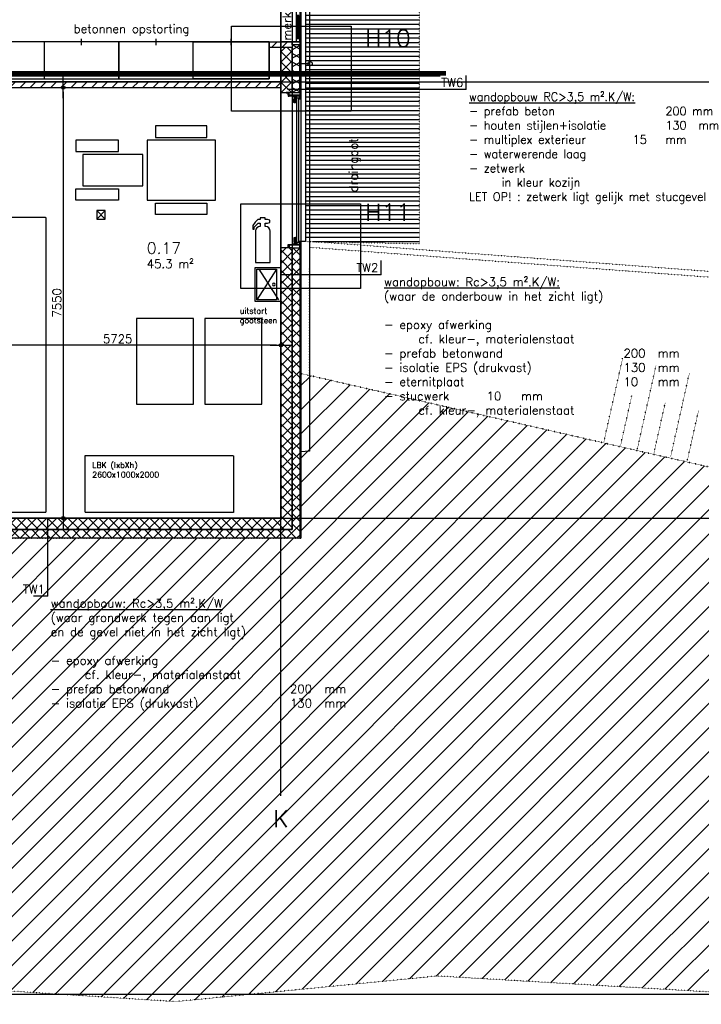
# Model space of a CAD drawing. Header units: millimetres. Extents: x -41560 to 117593, y -41642 to 17656.
# Tile 12 of 30: x 11130 to 23086, y -27029 to -9767. Entities that reach past the tile are written whole.
import ezdxf
from ezdxf.lldxf.tags import DXFTag

# ---------------------------------------------------------------- set-up
doc = ezdxf.new("R2010")
doc.units = ezdxf.units.MM
doc.header["$LTSCALE"] = 0.5
doc.header["$PDMODE"] = 3
doc.header["$PDSIZE"] = 100
for name, pattern in [('ACAD_ISO07W100', [3, 0, -3]), ('CENTER2', [28.575, 19.05, -3.175, 3.175, -3.175]), ('HIDDEN2', [4.7625, 3.175, -1.5875])]:
    doc.linetypes.add(name, pattern=pattern)
for name, color, linetype in [('arc. 9', 9, 'Continuous'), ('brandscheidingen', 250, 'Continuous'), ('brandveiligheid', 9, 'Continuous'), ('detailaanduiding', 4, 'Continuous'), ('inrichting terrein', 7, 'ACAD_ISO07W100'), ('inrichting vast', 7, 'Continuous'), ('maat 1.5mm', 210, 'Continuous'), ('pen 0.05mm', 7, 'Continuous'), ('pen 0.10mm', 6, 'Continuous'), ('pen 0.15mm', 1, 'Continuous'), ('pen 0.20mm', 2, 'Continuous'), ('stramien', 9, 'CENTER2'), ('tekst 1.0mm', 7, 'Continuous'), ('tekst 1.5mm', 210, 'Continuous'), ('tekst 2.0mm', 211, 'Continuous'), ('tekst 3.0mm', 200, 'Continuous'), ('tekstblocks', 6, 'Continuous')]:
    doc.layers.add(name, color=color, linetype=linetype)
doc.layers.add('hulplijn', color=140, linetype='Continuous', plot=False)
doc.layers.add('hulplijn opp', color=31, linetype='Continuous', plot=False)
doc.styles.add('1.0mm tekst', font='romans.shx', dxfattribs={"height": 1})
doc.styles.add('1.5mm tekst', font='romans.shx', dxfattribs={"height": 1.5})
doc.styles.add('2.0mm tekst', font='romans.shx', dxfattribs={"height": 2})
doc.styles.add('3.0mm tekst', font='romans.shx', dxfattribs={"height": 3})
doc.styles.get("Standard").update_dxf_attribs({"font": 'arial.ttf'})
tags = doc.linetypes.add('WBDBO30', pattern='A,12.7,-5.08,["30",Standard,S=3,R=0,X=-2.54,Y=-1.27],-6.35', length=24.13).pattern_tags.tags
tags[6] = DXFTag(74, 10)
doc.dimstyles.new('1.5mm maat', dxfattribs={"dimscale": 0, "dimtxt": 1.5, "dimasz": 0.75, "dimexe": 1.25, "dimexo": 0.625, "dimgap": 0.375, "dimtad": 1, "dimdec": 0, "dimtxsty": '1.5mm tekst', "dimblk": 'dot maatlijn-GVA', "dimcen": 2.5, "dimse1": 1, "dimse2": 1, "dimclrd": 7, "dimclrt": 256, "dimadec": 0, "dimazin": 0, "dimtfac": 1, "dimtdec": 0, "dimtmove": 0, "dimatfit": 3, "dimfxl": 1, "dimarcsym": 0})

# ---------------------------------------------------------------- blocks, each defined once
blk = doc.blocks.new('*U177')
at = {"layer": 'arc. 9'}
h = blk.add_hatch(dxfattribs=at)
h.set_pattern_fill('_USER', color=256, scale=129.958836, angle=59.9971, style=0, pattern_type=0)
h.set_pattern_definition([(59.997, (251.9, 129.97), (-112.544, 64.985), [])])
h.paths.add_polyline_path([(0, 0), (0, 130), (840, 130), (840, 0)])
h = blk.add_hatch(dxfattribs=at)
h.set_pattern_fill('_USER', color=256, scale=129.958836, angle=119.9971, style=0, pattern_type=0)
h.set_pattern_definition([(119.997, (251.9, 129.97), (-112.55, -64.974), [])])
h.paths.add_polyline_path([(0, 0), (0, 130), (840, 130), (840, 0)])
at = {"layer": 'pen 0.10mm'}
blk.add_lwpolyline([(0, 0), (0, 130), (840, 130), (840, 0)], close=True, dxfattribs=at)
blk = doc.blocks.new('*U158')
at = {"layer": 'tekst 1.5mm', "style": '1.5mm tekst'}
blk.add_attdef('OPPERVLAK', (0, -5), '', height=1.5, dxfattribs=at)
at = {"layer": 'tekst 2.0mm', "style": '2.0mm tekst'}
blk.add_attdef('RUIMTENUMMER', (0, -2.5), '', height=2, dxfattribs=at)
blk = doc.blocks.new('oppervlakte bgg-02')
at = {"layer": 'hulplijn opp'}
blk.add_lwpolyline([(-6118, 154), (-3288, 154), (-3288, -7333), (1212, -7333), (1212, -7696), (17562, -7696), (17562, -10156), (17212, -10156), (17212, -10856), (8612, -10856), (8612, -10856), (8612, -10856), (8612, -10856), (8612, -10956), (8612, -10956), (7212, -10956), (7212, -10156), (3702, -10156), (3702, -10856), (-13742, -10856)], dxfattribs=at)
blk.add_lwpolyline([(10785, -10956), (17212, -10956), (17212, -11046), (17412, -11046), (17412, -11046), (17412, -11046), (17412, -13766), (17212, -13766), (17212, -18506), (11487, -18506), (11487, -15656), (11487, -13156), (10786, -13156)], close=True, dxfattribs=at)
at = {"xscale": 100, "yscale": 100, "zscale": 100}
blk.add_blockref('*U158', (14860, -13622), dxfattribs=at).add_auto_attribs({'RUIMTENUMMER': '0.17', 'OPPERVLAK': '45.3 m²'})
blk = doc.blocks.new('1302-stramien-01')
at = {"layer": 'hulplijn'}
for points in [[(-350, 350), (42350, 350), (42350, -18810), (-350, -18810)], [(-200, 200), (42200, 200), (42200, -18660), (-200, -18660)], [(0, 0), (42000, 0), (42000, -18460), (0, -18460)]]:
    blk.add_lwpolyline(points, close=True, dxfattribs=at)
at = {"layer": 'stramien'}
for p, q in [((42000, -23329), (42000, 10339)), ((-13469, -10810), (52270, -10810)), ((-13469, -18460), (52270, -18460))]:
    blk.add_line(p, q, dxfattribs=at)
at = {"layer": 'tekst 3.0mm', "insert": (42000, -23579), "char_height": 300, "width": 763.99, "attachment_point": 2, "style": '3.0mm tekst'}
blk.add_mtext('K', dxfattribs=at)
blk = doc.blocks.new('*U197')
at = {"layer": 'brandveiligheid', "linetype": 'Continuous'}
blk.add_lwpolyline([(0.54, -1.55), (0.45, -1.55), (0.45, -0.97), (0.87, -0.97), (1.27, -0.85), (1.27, -0.42), (0.87, -0.3), (0.45, -0.3), (0.45, 0), (-0.45, 0), (-0.45, -0.29, 0.0002), (-0.73, -0.29, 0.1231), (-0.96, -0.41, -0.0017), (-1.63, -1.17, 0.157), (-1.73, -1.6, 0.0335), (-1.75, -2.01), (-1.49, -2.01), (-1.47, -1.64), (-0.79, -0.93), (-0.45, -0.93), (-0.45, -1.52), (-0.45, -1.52, 0.393), (-1.25, -2.32), (-1.25, -2.32), (-1.25, -7.83), (1.33, -7.83), (1.33, -2.37), (1.33, -2.35, 0.3931)], format="xyb", close=True, dxfattribs=at)
blk = doc.blocks.new('TW02')
at = {"layer": 'hulplijn'}
for points in [[(0, 0), (0, 2.5)], [(0, 0), (-2.5, 0)]]:
    blk.add_lwpolyline(points, dxfattribs=at)
at = {"layer": 'hulplijn', "insert": (-0.5, 0.5), "char_height": 1.5, "attachment_point": 9, "style": '1.5mm tekst'}
blk.add_mtext_dynamic_manual_height_columns('TW2', width=6266.3931, gutter_width=500, heights=[0], dxfattribs=at)
at = {"layer": 'tekst 1.5mm', "insert": (0.5, -0.5), "char_height": 1.5, "width": 59.4935, "attachment_point": 1, "style": '1.5mm tekst'}
blk.add_mtext('{\\Lwandopbouw: Rc>3,5 m².K/W:\\P}(waar de onderbouw in het zicht ligt)\\P\\P- epoxy afwerking\\P^Icf. kleur-, materialenstaat\\P- prefab betonwand^I^I^I^I200^Imm\\P- isolatie EPS (drukvast)^I^I^I130^Imm\\P- eternitplaat^I^I^I^I^I10^Imm\\P- stucwerk ^I10^Imm\\P^Icf. kleur-, materialenstaat', dxfattribs=at)
blk = doc.blocks.new('dot maatlijn-GVA')
at = {"layer": 'maat 1.5mm'}
h = blk.add_hatch(color=7, dxfattribs=at)
edge = h.paths.add_edge_path()
edge.add_arc((0, 0), 0.4, 0, 360)
at = {"layer": 'maat 1.5mm', "color": 7}
for points in [[(0, 2.5), (0, -2.5)], [(-2.5, 0), (2.5, 0)]]:
    blk.add_lwpolyline(points, dxfattribs=at)
blk.add_circle((0, 0), 0.4, dxfattribs=at)
blk = doc.blocks.new('*D259')
at = {"layer": 'defpoints', "color": 0, "transparency": 16777216}
for p in [(9987, -15475), (9987, -18506), (15712, -18506)]:
    blk.add_point(p, dxfattribs=at)
at = {"layer": 'tekst 1.5mm', "color": 7, "lineweight": -2, "transparency": 16777216}
blk.add_line((15637, -15475), (10062, -15475), dxfattribs=at)
at = {"layer": 'tekst 1.5mm', "color": 7, "lineweight": -2, "transparency": 16777216, "xscale": 75, "yscale": 75, "zscale": 75, "rotation": 180}
blk.add_blockref('dot maatlijn-GVA', (9987, -15475), dxfattribs=at)
at = {"layer": 'tekst 1.5mm', "color": 7, "lineweight": -2, "transparency": 16777216, "xscale": 75, "yscale": 75, "zscale": 75}
blk.add_blockref('dot maatlijn-GVA', (15712, -15475), dxfattribs=at)
at = {"layer": 'tekst 1.5mm', "transparency": 16777216, "insert": (12850, -15363), "char_height": 150, "attachment_point": 5, "style": '1.5mm tekst'}
blk.add_mtext('5725', dxfattribs=at)
blk = doc.blocks.new('*D265')
at = {"layer": 'defpoints', "color": 0, "transparency": 16777216}
for p in [(11602, -10956), (11545, -18506), (11895, -18506)]:
    blk.add_point(p, dxfattribs=at)
at = {"layer": 'tekst 1.5mm', "color": 7, "lineweight": -2, "transparency": 16777216}
blk.add_line((11895, -11031), (11895, -18431), dxfattribs=at)
at = {"layer": 'tekst 1.5mm', "color": 7, "lineweight": -2, "transparency": 16777216, "xscale": 75, "yscale": 75, "zscale": 75}
for p, rotation in [((11895, -10956), 90), ((11895, -18506), 270)]:
    blk.add_blockref('dot maatlijn-GVA', p, dxfattribs=dict(at, rotation=rotation))
at = {"layer": 'tekst 1.5mm', "transparency": 16777216, "insert": (11783, -14731), "char_height": 150, "attachment_point": 5, "rotation": 90, "style": '1.5mm tekst'}
blk.add_mtext('7550', dxfattribs=at)
blk = doc.blocks.new('TW01')
at = {"layer": 'hulplijn'}
for points in [[(0, 0), (0, 2.5)], [(0, 0), (-2.5, 0)]]:
    blk.add_lwpolyline(points, dxfattribs=at)
at = {"layer": 'hulplijn', "insert": (-0.5, 0.5), "char_height": 1.5, "attachment_point": 9, "style": '1.5mm tekst'}
blk.add_mtext_dynamic_manual_height_columns('TW1', width=6266.3931, gutter_width=500, heights=[0], dxfattribs=at)
at = {"layer": 'tekst 1.5mm', "insert": (0.5, -0.5), "char_height": 1.5, "width": 54.3, "attachment_point": 1, "style": '1.5mm tekst'}
blk.add_mtext('{\\Lwandopbouw: Rc>3,5 m².K/W\\P}(waar grondwerk tegen aan ligt\\Pen de gevel niet in het zicht ligt)\\P{\\L\\P}- epoxy afwerking\\P^Icf. kleur-, materialenstaat\\P- prefab betonwand^I^I^I^I200^Imm\\P- isolatie EPS (drukvast)^I^I^I130^Imm\\P^I', dxfattribs=at)
blk = doc.blocks.new('TW06')
at = {"layer": 'hulplijn'}
for points in [[(0, 0), (0, 2.5)], [(0, 0), (-2.5, 0)]]:
    blk.add_lwpolyline(points, dxfattribs=at)
at = {"layer": 'hulplijn', "insert": (-0.5, 0.5), "char_height": 1.5, "attachment_point": 9, "style": '1.5mm tekst'}
blk.add_mtext_dynamic_manual_height_columns('\\pt6265.5;TW6', width=6266.3931, gutter_width=500, heights=[0], dxfattribs=at)
at = {"layer": 'tekst 1.5mm', "insert": (0.5, -0.5), "char_height": 1.5, "width": 59.4935, "attachment_point": 1, "style": '1.5mm tekst'}
blk.add_mtext('{\\Lwandopbouw RC>3,5 m².K/W: \\P}- prefab beton^I^I^I^I200 mm\\P- houten stijlen+isolatie^I^I130^Imm\\P- multiplex exterieur^I^I15^Imm\\P- waterwerende laag\\P- zetwerk \\P^Iin kleur kozijn \\PLET OP! : zetwerk ligt gelijk met stucgevel', dxfattribs=at)
blk = doc.blocks.new('*U154')
at = {"layer": 'inrichting vast'}
for points in [[(0, -450), (600, -450), (600, 0), (0, 0)], [(30, -420), (570, -420), (570, -75), (30, -75)]]:
    blk.add_lwpolyline(points, close=True, dxfattribs=at)
blk.add_circle((300, -125), 25, dxfattribs=at)

msp = doc.modelspace()

# ---------------------------------------------------------------- hatches: boundary and pattern name
at = {"layer": 'arc. 9'}
h = msp.add_hatch(dxfattribs=at)
h.set_pattern_fill('ANSI31', color=256, scale=40, style=0)
h.set_pattern_definition([(45, (6943, -9e-11), (-89.8026, 89.8026), [])])
h.paths.add_polyline_path([(15505.1, -10155.7), (15912.1, -10155.7), (15912.1, -10255.7), (15505.1, -10255.7)])
h = msp.add_hatch(dxfattribs=at)
h.set_pattern_fill('ANSI37', color=256, scale=40)
h.paths.add_polyline_path([(15712.1, -11045.7), (15912.1, -11045.7), (15912.1, -10255.7), (15712.1, -10255.7)])
h = msp.add_hatch(dxfattribs=at)
h.set_pattern_fill('ANSI31', color=256, scale=40, style=0)
h.paths.add_polyline_path([(7212.1, -10955.7), (15712.1, -10955.7), (15712.1, -10855.7), (7212.1, -10855.7)])
h = msp.add_hatch(dxfattribs=at)
h.set_pattern_fill('ANSI37', color=256, scale=40)
h.paths.add_polyline_path([(16042.1, -13765.7), (16042.1, -18855.7), (-26617.9, -18855.7), (-26617.9, -10965.7), (-26487.9, -10965.7), (-26487.9, -18705.7), (15912.1, -18705.7), (15912.1, -13765.7)])
h = msp.add_hatch(dxfattribs=at)
h.set_pattern_fill('ANSI37', color=256, scale=40)
h.set_pattern_definition([(45, (-1500, 0), (-89.80256, 89.80256), []), (135, (-1500, 0), (-89.80256, -89.80256), [])])
h.paths.add_polyline_path([(15712.1, -13765.7), (15712.1, -18505.7), (-26287.9, -18505.7), (-26287.9, -10965.7), (-26487.9, -10965.7), (-26487.9, -18705.7), (15912.1, -18705.7), (15912.1, -13765.7)])
at = {"layer": 'inrichting terrein', "ltscale": 0.2}
h = msp.add_hatch(dxfattribs=at)
h.set_pattern_fill('LINE', color=256, scale=25)
h.set_pattern_definition([(0, (41880, 550), (0, 79.375), [])])
h.paths.add_polyline_path([(16142.1, -13655.7), (18142.1, -13693.4), (18142.1, -7695.7), (16142.1, -7695.7)])
at = {"layer": 'inrichting terrein', "ltscale": 0.5}
h = msp.add_hatch(dxfattribs=at)
h.set_pattern_fill('_USER', color=256, scale=300, angle=45, style=0, pattern_type=0)
h.set_pattern_definition([(45, (0, 0), (-212.132, 212.132), [])])
h.paths.add_polyline_path([(16042.1, -15964.6), (23982.1, -17783.4), (23982.1, -20210.4), (24159.6, -21626.3), (23982.1, -26855.7), (18454.6, -26533.3), (13868.5, -26981.9), (8013.5, -26609.7), (1169.9, -27028.8), (-4490.2, -26702.4), (-7062.7, -26993.8), (-10634.4, -26692), (-14746.2, -26911.3), (-18207.4, -26855.7), (-26287.9, -24119), (-34626, -21295.1), (-34155.9, -18820.7), (-33629.1, -16048.2), (-33336.3, -14506.8), (-32865.9, -12030.7), (-26637.9, -12215.7), (-26637.9, -13655.7), (-26637.9, -18855.7), (16062.1, -18855.7), (16062.1, -17333)])

# ---------------------------------------------------------------- linework, layer by layer
at = {"layer": 'brandscheidingen', "linetype": 'WBDBO30', "const_width": 100}
msp.add_lwpolyline([(2456.1, -20315.3), (2456.1, -15544), (5479, -15544), (5479, -10717), (18560.3, -10717), (18560.3, -10747.8)], dxfattribs=at)
at = {"layer": 'detailaanduiding'}
for points in [[(14842.6, -9883.3), (16942.6, -9883.3), (16942.6, -11368.3), (14842.6, -11368.3)], [(15007.6, -12992.6), (17107.6, -12992.6), (17107.6, -14477.6), (15007.6, -14477.6)]]:
    msp.add_lwpolyline(points, close=True, dxfattribs=at)
at = {"layer": 'hulplijn'}
for points in [[(-38256.8, 6474.3), (23982.1, 6474.3), (23982.1, -26855.7), (-38256.8, -26855.7)], [(13514, -11830.7), (14414, -11830.7), (14414, -11630.7), (13514, -11630.7)], [(12114, -12080.7), (12864, -12080.7), (12864, -11880.7), (12114, -11880.7)], [(13364, -12930.7), (14564, -12930.7), (14564, -11880.7), (13364, -11880.7)], [(12239, -12680.7), (13289, -12680.7), (13289, -12130.7), (12239, -12130.7)], [(12114, -12730.7), (12864, -12730.7), (12864, -12930.7), (12114, -12930.7)], [(13514, -12980.7), (14414, -12980.7), (14414, -13180.7), (13514, -13180.7)], [(13177.1, -16505.5), (14177.1, -16505.5), (14177.1, -15005.5), (13177.1, -15005.5)], [(14377.1, -16505.5), (15377.1, -16505.5), (15377.1, -15005.5), (14377.1, -15005.5)]]:
    msp.add_lwpolyline(points, close=True, dxfattribs=at)
at = {"layer": 'hulplijn opp'}
msp.add_lwpolyline([(-26637.9, 284.3), (16062.1, 284.3), (16062.3, -3885.7), (16212.1, -3885.7), (16212.1, -17333), (16062.1, -17344.4), (16062.1, -18855.7), (-26637.9, -18855.7)], close=True, dxfattribs=at)
at = {"layer": 'inrichting terrein', "ltscale": 0.5}
for p, q in [((21377.6, -17167), (21706, -15703.4)), ((21963.1, -17298.4), (22291.5, -15834.7)), ((22548.5, -17429.7), (22876.9, -15966.1)), ((21670.4, -17232.7), (21867.4, -16354.5)), ((22255.8, -17364), (22452.8, -16485.9)), ((22841.3, -17495.4), (23038.3, -16617.2))]:
    msp.add_line(p, q, dxfattribs=at)
for points in [[(16142.1, -13655.7), (18142.1, -13693.4), (18142.1, -7695.7), (16142.1, -7695.7)], [(16212.1, -16003.6), (16212.1, -13756), (23982.1, -14335.6), (23811.5, -15301.9), (24106.9, -16566.2), (23982.1, -17783.4)]]:
    msp.add_lwpolyline(points, close=True, dxfattribs=at)
for points in [[(16212.1, -13756), (23982.1, -14335.6)], [(16212.1, -13756), (23982.1, -14335.6)], [(16292.1, -13655.7), (23982.1, -14235.3)], [(-26637.9, -18855.7), (16062.1, -18855.7), (16062.1, -17333), (16062.1, -17333), (16042.1, -15964.6), (23982.1, -17783.4), (23982.1, -20210.4), (24159.6, -21626.3), (23982.1, -26855.7), (18454.6, -26533.3), (13868.5, -26981.9), (8013.5, -26609.7), (1169.9, -27028.8), (-4490.2, -26702.4), (-7062.7, -26993.8)], [(16042.1, -15964.6), (23982.1, -17783.4)]]:
    msp.add_lwpolyline(points, dxfattribs=at)
at = {"layer": 'maat 1.5mm'}
msp.add_lwpolyline([(15999.6, -10095.7), (16024.6, -10095.7), (16024.6, -9695.7), (15999.6, -9695.7)], close=True, dxfattribs=at)
at = {"layer": 'pen 0.05mm'}
for p, q in [((15982.1, -7755.7), (15982.1, -10095.7)), ((16042.1, -8785.7), (16042.1, -10095.7)), ((16062.1, -8785.7), (16062.1, -10095.7)), ((12630.4, -13113.7), (12480.4, -13263.7)), ((12480.4, -13113.7), (12630.4, -13263.7))]:
    msp.add_line(p, q, dxfattribs=at)
at = {"layer": 'pen 0.05mm', "ltscale": 0.5}
msp.add_lwpolyline([(16062.1, -7695.7), (16142.1, -7695.7), (16142.1, -13655.7), (16062.1, -13655.7)], dxfattribs=at)
at = {"layer": 'pen 0.05mm'}
for points in [[(12868.1, -10155.7), (11562.1, -10155.7), (11562.1, -10805.7), (12868.1, -10805.7)], [(14174.1, -10155.7), (12868.1, -10155.7), (12868.1, -10805.7), (14174.1, -10805.7)], [(15505.1, -10805.7), (14174.1, -10805.7), (14174.1, -10155.7), (15505.1, -10155.7)], [(15842.1, -11085.7), (15842.1, -11045.7), (15802.1, -11045.7), (15802.1, -11050.7), (15837.1, -11050.7), (15837.1, -11085.7)], [(15842.1, -11045.7), (15842.1, -11105.7), (15857.1, -11105.7), (15857.1, -11045.7)], [(15857.1, -11090.7), (15857.1, -11100.7), (16042.1, -11100.7), (16042.1, -11090.7)], [(15958.3, -11148.9), (15958.3, -11221.9), (15946.3, -11221.9), (15946.3, -11148.9)], [(15971.8, -11126), (15971.8, -11140.4), (15956.8, -11140.4), (15956.8, -11126)], [(15970.3, -11152.9), (15970.3, -11217.9), (15958.3, -11217.9), (15958.3, -11152.9)], [(12480.4, -13263.7), (12630.4, -13263.7), (12630.4, -13113.7), (12480.4, -13113.7)], [(15958.3, -13662.6), (15958.3, -13589.6), (15946.3, -13589.6), (15946.3, -13662.6)], [(15970.3, -13658.6), (15970.3, -13593.6), (15958.3, -13593.6), (15958.3, -13658.6)], [(15842.1, -13725.7), (15842.1, -13765.7), (15802.1, -13765.7), (15802.1, -13760.7), (15837.1, -13760.7), (15837.1, -13725.7)], [(15842.1, -13765.7), (15842.1, -13705.7), (15857.1, -13705.7), (15857.1, -13765.7)], [(15857.1, -13720.7), (15857.1, -13710.7), (16042.1, -13710.7), (16042.1, -13720.7)], [(15971.8, -13685.4), (15971.8, -13671), (15956.8, -13671), (15956.8, -13685.4)]]:
    msp.add_lwpolyline(points, close=True, dxfattribs=at)
for points in [[(12215.1, -10210.7), (12215.1, -10100.7)], [(13521.1, -10210.7), (13521.1, -10100.7)], [(14839.6, -10210.7), (14839.6, -10100.7)], [(16062.1, -10537.8), (16224, -10537.8)], [(15946.3, -11217.9), (15940.2, -11217.9), (15940.2, -11152.9), (15946.3, -11152.9)], [(16042.1, -11155.7), (16032.1, -11155.7), (16032.1, -11153.7), (16040.1, -11153.7), (16040.1, -11102.7), (15952.8, -11102.7), (15952.8, -11100.7), (16042.1, -11100.7), (16042.1, -11155.7)], [(15958.3, -11152.9), (15985.1, -11152.9), (15985.1, -11217.9), (15958.3, -11217.9)], [(15959.3, -11152.9), (15959.3, -11140.4), (15969.3, -11140.4), (15969.3, -11152.9)], [(15969.3, -11217.9), (15969.3, -11224.1), (15959.3, -11224.1), (15959.3, -11217.9)], [(15946.3, -13593.6), (15940.2, -13593.6), (15940.2, -13658.6), (15946.3, -13658.6)], [(15958.3, -13658.6), (15985.1, -13658.6), (15985.1, -13593.6), (15958.3, -13593.6)], [(15969.3, -13593.6), (15969.3, -13587.3), (15959.3, -13587.3), (15959.3, -13593.6)], [(16042.1, -13655.7), (16032.1, -13655.7), (16032.1, -13657.7), (16040.1, -13657.7), (16040.1, -13708.7), (15952.8, -13708.7), (15952.8, -13710.7), (16042.1, -13710.7), (16042.1, -13655.7)], [(15959.3, -13658.6), (15959.3, -13671), (15969.3, -13671), (15969.3, -13658.6)], [(15637.1, -14139.1), (15292.1, -14679.1)], [(15322.1, -14139.1), (15667.1, -14679.1)]]:
    msp.add_lwpolyline(points, dxfattribs=at)
for points in [[(15988.6, -11138.7), (15988.6, -11103.7), (15951.5, -11103.7, 0.7124134), (15950.6, -11138.7), (15951.5, -11137, -0.7173775), (15952, -11105.7), (15986.6, -11105.7), (15986.6, -11138.7), (15988.6, -11138.7)], [(15988.6, -13672.7), (15988.6, -13707.7), (15951.5, -13707.7, -0.7124134), (15950.6, -13672.7), (15951.5, -13674.4, 0.7173775), (15952, -13705.7), (15986.6, -13705.7), (15986.6, -13672.7), (15988.6, -13672.7)]]:
    msp.add_lwpolyline(points, format="xyb", dxfattribs=at)
for points in [[(15980.6, -11126), (15948.1, -11126, -0.4142136), (15943.1, -11121), (15943.1, -11116, -0.4142136), (15948.1, -11111), (15980.6, -11111, -0.4142136), (15985.6, -11116), (15985.6, -11121, -0.4142136)], [(15980.6, -13685.4), (15948.1, -13685.4, 0.4142136), (15943.1, -13690.4), (15943.1, -13695.4, 0.4142136), (15948.1, -13700.4), (15980.6, -13700.4, 0.4142136), (15985.6, -13695.4), (15985.6, -13690.4, 0.4142136)]]:
    msp.add_lwpolyline(points, format="xyb", close=True, dxfattribs=at)
at = {"layer": 'pen 0.05mm', "linetype": 'HIDDEN2'}
msp.add_lwpolyline([(10086.1, -13229.7), (11586.1, -13229.7), (11586.1, -18405.7), (10086.1, -18405.7)], close=True, dxfattribs=at)
msp.add_lwpolyline([(14877.6, -18405.7), (12277.6, -18405.7), (12277.6, -17405.7), (14877.6, -17405.7), (14877.6, -18405.7)], dxfattribs=at)
at = {"layer": 'pen 0.05mm'}
for centre, radius in [((16224, -10537.8), 37.4), ((15952.5, -11165.2), 4.9), ((15952.5, -11205.5), 4.9), ((15952.5, -13605.9), 4.9), ((15952.5, -13646.3), 4.9)]:
    msp.add_circle(centre, radius, dxfattribs=at)
at = {"layer": 'pen 0.10mm'}
msp.add_lwpolyline([(16042.1, -13765.7), (16042.1, -18855.7), (-26617.9, -18855.7), (-26617.9, -10965.7), (-26487.9, -10965.7), (-26487.9, -18705.7), (15912.1, -18705.7), (15912.1, -13765.7)], close=True, dxfattribs=at)
at = {"layer": 'pen 0.15mm'}
for points in [[(7619.1, -10805.7), (15505.1, -10805.7), (15505.1, -10155.7), (7619.1, -10155.7)], [(16042.1, -10205.7), (15912.1, -10205.7), (15912.1, -10155.7), (16042.1, -10155.7)], [(16042.1, -10095.7), (15982.1, -10095.7), (15982.1, -10155.7), (16042.1, -10155.7)], [(16042.1, -11155.7), (16062.1, -11155.7), (16062.1, -10155.7), (16042.1, -10155.7)], [(15857.1, -11045.7), (16042.1, -11045.7), (16042.1, -11090.7), (15857.1, -11090.7)], [(16042.1, -13720.7), (15912.1, -13720.7), (15912.1, -13765.7), (16042.1, -13765.7)], [(16042.1, -18855.7), (16062.1, -18855.7), (16062.1, -13655.7), (16042.1, -13655.7)]]:
    msp.add_lwpolyline(points, close=True, dxfattribs=at)
msp.add_lwpolyline([(15986.1, -11145.7), (15986.1, -13665.7), (16029.1, -13665.7), (16029.1, -11145.7), (16029.1, -11145.7), (15986.1, -11145.7)], dxfattribs=at)
at = {"layer": 'pen 0.20mm'}
for points in [[(15505.1, -10155.7), (15912.1, -10155.7), (15912.1, -10255.7), (15505.1, -10255.7)], [(15712.1, -11045.7), (15912.1, -11045.7), (15912.1, -10255.7), (15712.1, -10255.7)], [(7212.1, -10955.7), (15712.1, -10955.7), (15712.1, -10855.7), (7212.1, -10855.7)], [(15712.1, -13765.7), (15712.1, -18505.7), (-26287.9, -18505.7), (-26287.9, -10965.7), (-26487.9, -10965.7), (-26487.9, -18705.7), (15912.1, -18705.7), (15912.1, -13765.7)]]:
    msp.add_lwpolyline(points, close=True, dxfattribs=at)
at = {"layer": 'tekstblocks'}
for points in [[(18961, -10993.6), (15827.3, -10993.6)], [(17471.6, -14239.2), (15712.1, -14239.2)], [(11623, -19874.9), (11623, -18505.7)]]:
    msp.add_lwpolyline(points, dxfattribs=at)

# ---------------------------------------------------------------- block references
for name, p in [('oppervlakte bgg-02', (-1500, 0)), ('1302-stramien-01', (-26287.9, -45.7))]:
    msp.add_blockref(name, p)
at = {"xscale": -1}
for name, p, rotation in [('*U177', (15912.1, -11045.7), 269.9999983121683), ('*U154', (15712.1, -14709.1), 270)]:
    msp.add_blockref(name, p, dxfattribs=dict(at, rotation=rotation))
at = {"xscale": 100, "yscale": 100, "zscale": 100}
msp.add_blockref('*U197', (15392.4, -13238.3), dxfattribs=at)
at = {"layer": 'tekstblocks', "xscale": 100, "yscale": 100, "zscale": 100}
for name, p in [('TW06', (18961, -10993.6)), ('TW02', (17471.6, -14239.2))]:
    msp.add_blockref(name, p, dxfattribs=at)
at = {"layer": 'tekstblocks', "color": 2, "xscale": 100, "yscale": 100, "zscale": 100}
msp.add_blockref('TW01', (11623, -19874.9), dxfattribs=at)

# ---------------------------------------------------------------- texts
at = {"layer": 'detailaanduiding', "char_height": 300, "width": 810, "attachment_point": 1, "style": '3.0mm tekst'}
for s, insert in [('H10', (17191.5, -9943.9)), ('H11', (17191.5, -12992.6))]:
    msp.add_mtext(s, dxfattribs=dict(at, insert=insert))
at = {"layer": 'tekst 1.0mm', "char_height": 100, "attachment_point": 1, "style": '1.0mm tekst'}
for s, insert, width in [('uitstort \\Pgootsteen', (14990.9, -14821), 1748.573), ('LBK (lxbXh) 2600x1000x2000', (12402.8, -17525.8), 886.087)]:
    msp.add_mtext(s, dxfattribs=dict(at, insert=insert, width=width))
at = {"layer": 'tekst 1.5mm', "char_height": 150, "attachment_point": 1, "rotation": 90, "style": '1.5mm tekst'}
for s, insert, width in [('merk B', (15742.3, -10132.4), 1145.268), ('draingoot', (16908.5, -12791.9), 1415.684)]:
    msp.add_mtext(s, dxfattribs=dict(at, insert=insert, width=width))
at = {"layer": 'tekst 1.5mm', "insert": (12076.1, -9851.2), "char_height": 150, "width": 2481.963, "attachment_point": 1, "style": '1.5mm tekst'}
msp.add_mtext('betonnen opstorting', dxfattribs=at)

# ---------------------------------------------------------------- dimensions: what is measured, and where the dimension line sits
at = {"layer": 'tekst 1.5mm'}
dim = msp.add_linear_dim(base=(11895.2, -18505.7), p1=(11602, -10955.7), p2=(11545, -18505.7), angle=90, dimstyle='1.5mm maat', dxfattribs=at)
dim.commit()
dim.dimension.update_dxf_attribs({"geometry": '*D265', "text_midpoint": (11782.7, -14730.7)})
dim = msp.add_linear_dim(base=(9987.1, -15475.1), p1=(15712.1, -18505.7), p2=(9987.1, -18505.7), dimstyle='1.5mm maat', dxfattribs=at)
dim.commit()
dim.dimension.update_dxf_attribs({"geometry": '*D259', "text_midpoint": (12849.6, -15362.6)})

doc.saveas('drawing.dxf')
